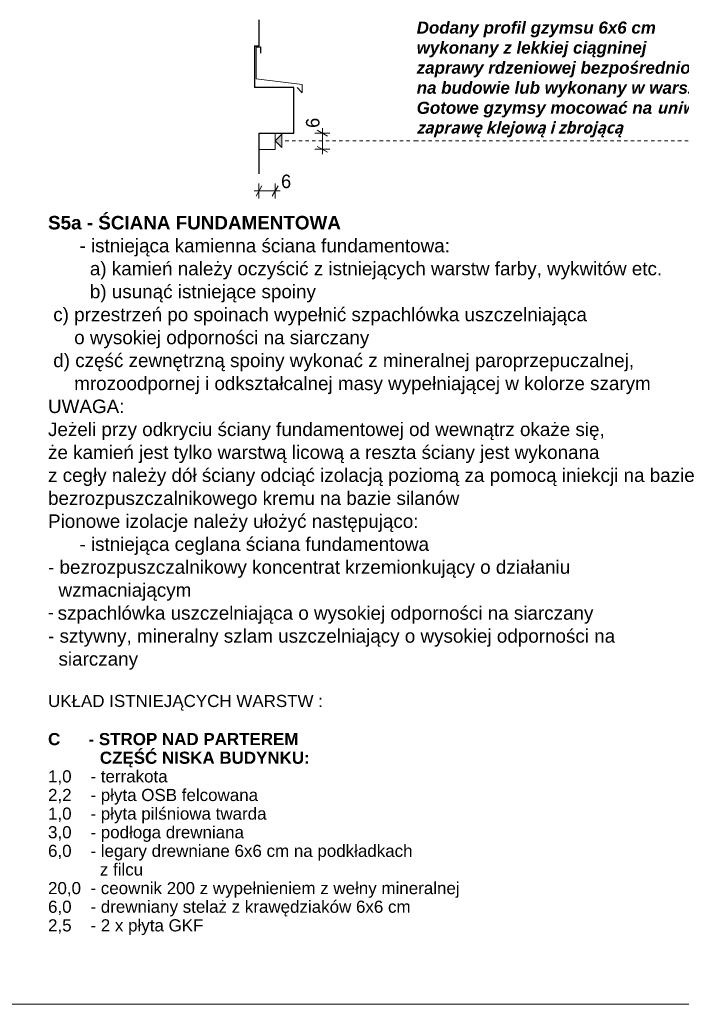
# Model space of a CAD drawing. Extents: x -396299 to -11759, y -15022 to 18278.
# Tile 59 of 205: x -249170 to -239352, y -12022 to 2591. Entities that reach past the tile are written whole.
import ezdxf

# ---------------------------------------------------------------- set-up
doc = ezdxf.new("R2010")
doc.units = 0
doc.header["$MEASUREMENT"] = 0
doc.linetypes.add('Hidden Line', pattern=[100, 50, -50])
doc.layers.add('Arch opisy', color=7, linetype='Continuous')
doc.layers.add('Arch wymiary', color=7, linetype='Continuous')
for name, color, linetype, lineweight in [('Arch opisy_Nr_Pióra__1', 7, 'Continuous', 25), ('Arch opisy_Nr_Pióra__5', 7, 'Continuous', 13), ('ARCH TABELA_Nr_Pióra__21', 7, 'Continuous', 13), ('Arch wymiary_Nr_Pióra__21', 7, 'Continuous', 13), ('Arch wymiary_Nr_Pióra__5', 7, 'Continuous', 13), ('INWENT.ŚCIANY_Nr_Pióra__1', 7, 'Continuous', 25), ('INWENT.ŚCIANY_Nr_Pióra__21', 7, 'Continuous', 13)]:
    doc.layers.add(name, color=color, linetype=linetype, lineweight=lineweight)
doc.layers.add('Arch opisy_Nr_Pióra__3', color=7, linetype='Continuous', lineweight=20, true_color=0xff6600)
doc.styles.add('GENERATED_STYLE_1', font='txt')
doc.styles.add('GENERATED_STYLE_10', font='arial.ttf')
doc.styles.add('GENERATED_STYLE_8', font='arial.ttf')
doc.dimstyles.new('GENERATED_STYLE__2', dxfattribs={"dimtxt": 200, "dimasz": 114, "dimexe": 0.18, "dimexo": 0, "dimgap": 0.09, "dimtad": 1, "dimtih": 1, "dimtoh": 1, "dimdec": 0, "dimlfac": 0.1, "dimzin": 0, "dimdsep": 46, "dimtxsty": 'GENERATED_STYLE_1', "dimblk": 'ARROWHEAD_2', "dimblk1": 'ARROWHEAD_2', "dimblk2": 'ARROWHEAD_2', "dimcen": 0.09, "dimclrd": 7, "dimclre": 7, "dimclrt": 7, "dimazin": 0, "dimtfac": 1, "dimtdec": 4, "dimtmove": 2, "dimatfit": 3, "dimfxl": 0, "dimtolj": 1, "dimtzin": 0, "dimarcsym": 0})
doc.dimstyles.new('GENERATED_STYLE__3', dxfattribs={"dimtxt": 200, "dimasz": 114, "dimexe": 0.18, "dimexo": 0, "dimgap": 0.09, "dimtad": 1, "dimdec": 0, "dimlfac": 0.1, "dimzin": 0, "dimdsep": 46, "dimtxsty": 'GENERATED_STYLE_1', "dimblk": 'ARROWHEAD_2', "dimblk1": 'ARROWHEAD_2', "dimblk2": 'ARROWHEAD_2', "dimcen": 0.09, "dimclrd": 7, "dimclre": 7, "dimclrt": 7, "dimazin": 0, "dimtfac": 1, "dimtdec": 4, "dimtmove": 2, "dimatfit": 3, "dimfxl": 0, "dimtolj": 1, "dimtzin": 0, "dimarcsym": 0})

# ---------------------------------------------------------------- blocks, each defined once
blk = doc.blocks.new('Linia_159', base_point=(-237352, 793))
at = {"layer": 'Arch opisy_Nr_Pióra__3', "linetype": 'Continuous'}
blk.add_hatch(color=256, dxfattribs=at).paths.add_polyline_path([(-237352, 793), (-237452, 693), (-237452, 893)], flags=0)
for p, q in [((-237352, 793), (-237452, 893)), ((-237452, 693), (-237452, 893)), ((-237352, 793), (-237452, 693))]:
    blk.add_line(p, q, dxfattribs=at)
at = {"layer": 'Arch opisy_Nr_Pióra__3', "linetype": 'Hidden Line'}
blk.add_line((-237452, 793), (-243279, 793), dxfattribs=at)
blk = doc.blocks.new('Linia_160', base_point=(-243279, 793))
at = {"layer": 'Arch opisy_Nr_Pióra__3', "linetype": 'Continuous'}
blk.add_hatch(color=256, dxfattribs=at).paths.add_polyline_path([(-245380, 793), (-245280, 893), (-245280, 693)], flags=0)
for p, q in [((-245380, 793), (-245280, 893)), ((-245280, 893), (-245280, 693)), ((-245380, 793), (-245280, 693))]:
    blk.add_line(p, q, dxfattribs=at)
at = {"layer": 'Arch opisy_Nr_Pióra__3', "linetype": 'Hidden Line'}
blk.add_line((-243279, 793), (-245280, 793), dxfattribs=at)
blk = doc.blocks.new('*D695')
at = {"layer": 'Arch wymiary_Nr_Pióra__5', "linetype": 'Continuous'}
for p, q in [((-245620, -64), (-245620, 161)), ((-245380, -64), (-245380, 161)), ((-245693, 49), (-245620, 49)), ((-245576, 124), (-245663, -26)), ((-245620, 49), (-245380, 49)), ((-245423, -26), (-245336, 124)), ((-245380, 49), (-245306, 49))]:
    blk.add_line(p, q, dxfattribs=at)
at = {"layer": 'Arch wymiary_Nr_Pióra__21', "insert": (-245291, 89), "char_height": 200, "attachment_point": 7, "style": 'GENERATED_STYLE_1'}
blk.add_mtext('{6}', dxfattribs=at)
blk = doc.blocks.new('ARROWHEAD_2')
at = {"color": 0, "linetype": 'Continuous', "lineweight": 0}
for p, q in [((0, 0), (-1, 0)), ((-0.38, -0.66), (0.38, 0.66))]:
    blk.add_line(p, q, dxfattribs=at)
blk = doc.blocks.new('*D696')
at = {"layer": 'Arch wymiary_Nr_Pióra__5', "linetype": 'Continuous'}
for p, q in [((-244566, 907), (-244791, 907)), ((-244604, 863), (-244754, 950)), ((-244679, 907), (-244679, 980)), ((-244679, 667), (-244679, 907)), ((-244566, 667), (-244791, 667)), ((-244754, 710), (-244604, 623)), ((-244679, 593), (-244679, 667))]:
    blk.add_line(p, q, dxfattribs=at)
at = {"layer": 'Arch wymiary_Nr_Pióra__21', "insert": (-244719, 985), "char_height": 200, "attachment_point": 7, "rotation": 90, "style": 'GENERATED_STYLE_1'}
blk.add_mtext('{6}', dxfattribs=at)

msp = doc.modelspace()

# ---------------------------------------------------------------- linework, layer by layer
at = {"layer": 'ARCH TABELA_Nr_Pióra__21', "linetype": 'Continuous'}
msp.add_line((-221021.9, -12021.6), (-262821.9, -12021.6), dxfattribs=at)
at = {"layer": 'INWENT.ŚCIANY_Nr_Pióra__1', "linetype": 'Continuous'}
for p, q in [((-245619.8, 2590.7), (-245619.8, 2202.7)), ((-245683.3, 2202.7), (-245683.3, 1586.7)), ((-245683.3, 2202.7), (-245619.8, 2202.7)), ((-245659.8, 2186.7), (-245595.6, 2186.7)), ((-245595.6, 2186.7), (-245595.6, 2092.8)), ((-245099.8, 1586.7), (-245683.3, 1586.7)), ((-245099.8, 906.7), (-245099.8, 1586.7)), ((-245619.8, 906.7), (-245619.8, 302.5)), ((-245619.8, 906.7), (-245099.8, 906.7))]:
    msp.add_line(p, q, dxfattribs=at)
at = {"layer": 'INWENT.ŚCIANY_Nr_Pióra__21', "linetype": 'Continuous'}
for p, q in [((-245659.8, 1711.7), (-245659.8, 2186.7)), ((-244979.8, 1626.7), (-245659.8, 1711.7)), ((-244979.8, 1626.7), (-244979.8, 1506.7)), ((-245053, 1583.2), (-244979.8, 1506.7)), ((-245379.8, 906.7), (-245379.8, 666.7)), ((-245379.8, 666.7), (-245619.8, 666.7))]:
    msp.add_line(p, q, dxfattribs=at)

# ---------------------------------------------------------------- block references
at = {"layer": 'Arch opisy', "color": 30, "linetype": 'Hidden Line', "lineweight": 20, "true_color": 0xff6600}
for name, p in [('Linia_160', (-243278.6, 793.2)), ('Linia_159', (-237351.9, 793.2))]:
    msp.add_blockref(name, p, dxfattribs=at)

# ---------------------------------------------------------------- texts
at = {"layer": 'Arch opisy_Nr_Pióra__1', "linetype": 'Continuous', "insert": (-248749.2, -7429.9), "char_height": 180, "attachment_point": 1, "style": 'GENERATED_STYLE_8'}
msp.add_mtext('{UKŁAD ISTNIEJĄCYCH WARSTW :}', dxfattribs=at)
at = {"layer": 'Arch opisy_Nr_Pióra__1', "linetype": 'Continuous', "insert": (-248749.2, -7995.7), "char_height": 180, "width": 6374.89, "attachment_point": 1, "line_spacing_factor": 0.921137, "style": 'GENERATED_STYLE_8'}
msp.add_mtext('\\A1;{\\fArial|b1|i0|c0|p38;C      - STROP NAD PARTEREM\\P           CZĘŚĆ NISKA BUDYNKU:\\P\\fArial|b0|i0|c0|p38;1,0    - terrakota\\P2,2    - płyta OSB felcowana \\P1,0    - płyta pilśniowa twarda\\P3,0    - podłoga drewniana \\P6,0    - legary drewniane 6x6 cm na podkładkach \\P           z filcu\\P20,0  - ceownik 200 z wypełnieniem z wełny mineralnej\\P6,0    - drewniany stelaż z krawędziaków 6x6 cm\\P2,5    - 2 x płyta GKF}', dxfattribs=at)
at = {"layer": 'Arch opisy_Nr_Pióra__5', "linetype": 'Continuous', "attachment_point": 1}
for s, insert, char_height, width, line_spacing_factor, style in [('\\A1;{\\fArial|b1|i1|c0|p38;Dodany profil gzymsu 6x6 cm\\Pwykonany z lekkiej ciągninej\\Pzaprawy rdzeniowej bezpośrednio\\Pna budowie lub wykonany w warsztacie.\\PGotowe gzymsy mocować na \\fSegoe UI|b1|i1|c0|p34;\\H0.971429x;uniwersalną zaprawę klejową i zbrojącą\\fArial|b1|i1|c0|p38;\\H1.143791x; }', (-243278.6, 2563.5), 180, 5394.216, 0.991123, 'GENERATED_STYLE_10'), ('\\A1;{\\fArial|b1|i0|c0|p38;S5a - ŚCIANA FUNDAMENTOWA\\P\\fArial|b0|i0|c0|p38;      - istniejąca kamienna ściana fundamentowa:\\P        a) kamień należy oczyścić z istniejących warstw farby, wykwitów etc.\\P        b) usunąć istniejące spoiny\\P c) przestrzeń po spoinach wypełnić szpachlówka uszczelniająca \\P     o wysokiej odporności na siarczany\\P d) część zewnętrzną spoiny wykonać z mineralnej paroprzepuczalnej, \\P     mrozoodpornej i odkształcalnej masy wypełniającej w kolorze szarym\\PUWAGA:\\PJeżeli przy odkryciu ściany fundamentowej od wewnątrz okaże się,\\Pże kamień jest tylko warstwą licową a reszta ściany jest wykonana \\Pz cegły należy dół ściany odciąć izolacją poziomą za pomocą iniekcji na bazie bezrozpuszczalnikowego kremu na bazie silanów\\PPionowe izolacje należy ułożyć następująco:\\H1.211654x; \\P\\H0.825318x;      - istniejąca ceglana ściana fundamentowa\\P- bezrozpuszczalnikowy koncentrat krzemionkujący o działaniu\\P  wzmacniającym\\P\\fCalibri|b0|i0|c0|p34;\\H0.857143x;- \\fArial|b0|i0|c0|p38;\\H1.166667x;szpachlówka uszczelniająca o wysokiej odporności na siarczany\\P- sztywny, mineralny szlam uszczelniający o wysokiej odporności na \\P  siarczany }', (-248749.2, -321.4), 200, 9728.552, 1.022042, 'GENERATED_STYLE_8')]:
    msp.add_mtext(s, dxfattribs=dict(at, insert=insert, char_height=char_height, width=width, line_spacing_factor=line_spacing_factor, style=style))

# ---------------------------------------------------------------- dimensions: what is measured, and where the dimension line sits
at = {"layer": 'Arch wymiary', "linetype": 'Continuous'}
dim = msp.add_linear_dim(base=(-244678.9, 666.7), p1=(-245379.8, 666.7), p2=(-245379.8, 906.7), angle=90, text='6', dimstyle='GENERATED_STYLE__3', dxfattribs=at)
dim.commit()
dim.dimension.update_dxf_attribs({"geometry": '*D696', "text_midpoint": (-244818.9, 1060.7)})
dim = msp.add_linear_dim(base=(-245619.8, 48.6), p1=(-245619.8, 666.7), p2=(-245379.8, 666.7), text='6', dimstyle='GENERATED_STYLE__2', dxfattribs=at)
dim.commit()
dim.dimension.update_dxf_attribs({"geometry": '*D695', "text_midpoint": (-245215.2, 188.6)})

doc.saveas('drawing.dxf')
